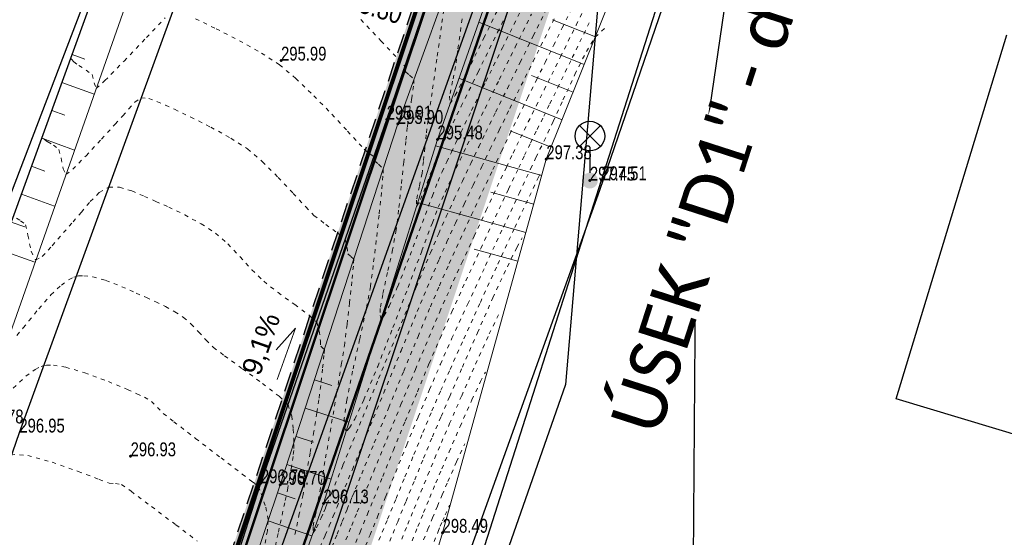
# Model space of a CAD drawing. Header units: feet. Extents: x -783217 to -782936, y -1044805 to -1043930.
# Tile 39 of 81: x -783058 to -783033, y -1044492 to -1044479. Entities that reach past the tile are written whole.
import ezdxf

# ---------------------------------------------------------------- set-up
doc = ezdxf.new("R2010")
doc.units = ezdxf.units.FT
doc.header["$MEASUREMENT"] = 0
for name, pattern in [('ACAD_ISO07W100', [3, 0, -3]), ('V1a', [1, 1, 0]), ('ČÁRKOVANÁ', [0.75, 0.5, -0.25])]:
    doc.linetypes.add(name, pattern=pattern)
for name, color, linetype, lineweight in [('_DZ vodorovné', 5, 'Continuous', 15), ('K_silniční obrubník', 1, 'Continuous', 50), ('K_záhon. obr.', 202, 'Continuous', 30), ('KAN-návrh', 16, 'KANVBRDO', 50), ('KN_hranice pozemků', 140, 'Continuous', 30), ('POPIS-VELKÉ', 1, 'Continuous', 50), ('Vrstevnice', 250, 'ACAD_ISO07W100', 15), ('Vrstva 51', 7, 'Continuous', 0), ('Z_svahování', 36, 'Continuous', 9), ('Z_VÝŠKY', 7, 'Continuous', 9), ('Z_VÝŠKY NETISK', 252, 'Continuous', 9), ('ŠRAFY', 9, 'Continuous', 9)]:
    doc.layers.add(name, color=color, linetype=linetype, lineweight=lineweight)
for name, color, linetype in [('A_výšky a sklony', 1, 'Continuous'), ('K-HRANA KOMUNIKACE', 1, 'Continuous'), ('nové sklony', 1, 'Continuous'), ('S_kabely NN', 92, 'SILVNNO'), ('S_LAMPY VO', 1, 'Continuous'), ('Z_hrany ploch', 7, 'Continuous'), ('Z_oploceni', 3, 'PLOTDRTL')]:
    doc.layers.add(name, color=color, linetype=linetype)
doc.layers.add('SRF_CHODNÍKY', color=7, linetype='Continuous', lineweight=25, true_color=0xf5f089)
doc.layers.add('šrafy zeleň', color=7, linetype='Continuous', lineweight=13, true_color=0xdaf1b1)
doc.styles.add('calibri', font='calibri.ttf')
doc.styles.add('Style-cs_Working', font='cs_Working.shx')
doc.styles.add('znacky', font='arial.ttf')
doc.linetypes.add('KANVBRDO', pattern='A,7,-6.5,[6,civil.shx,S=1,R=0,X=0,Y=0],-6.5', length=20)
doc.linetypes.add('PLOTDRTL', pattern='A,5,[95,civil.shx,S=1,R=0,X=0,Y=0],5', length=10)
doc.linetypes.add('SILVNNO', pattern='A,7,-6.5,[28,civil.shx,S=1,R=0,X=0,Y=0],-6.5', length=20)

# ---------------------------------------------------------------- blocks, each defined once
blk = doc.blocks.new('6.560')
at = {"layer": 'S_LAMPY VO', "linetype": 'Continuous'}
h = blk.add_hatch(color=256, dxfattribs=at)
edge = h.paths.add_edge_path()
edge.add_arc((0, 0), 0.4, 0, 360)
for p, q in [((-0.53, 1.72), (0.53, 2.78)), ((-0.53, 2.78), (0.53, 1.72)), ((0, 1.5), (0, 0.4))]:
    blk.add_line(p, q, dxfattribs=at)
blk.add_circle((0, 2.25), 0.75, dxfattribs=at)

msp = doc.modelspace()

# ---------------------------------------------------------------- hatches: boundary and pattern name
at = {"layer": 'SRF_CHODNÍKY', "linetype": 'Continuous', "ltscale": 0.5}
h = msp.add_hatch(color=256, dxfattribs=at)
h.dxf.hatch_style = 1
edge = h.paths.add_edge_path()
edge.add_line((-783055.126, -1044500.449), (-783053.229, -1044501.083))
edge.add_line((-783053.229, -1044501.083), (-783045.78, -1044478.778))
edge.add_arc((-782952.827, -1044509.82), 98, 159.96971, 161.53299, ccw=False)
edge.add_line((-783044.899, -1044476.253), (-783038.779, -1044459.467))
edge.add_line((-783038.779, -1044459.467), (-783040.65, -1044458.76))
edge.add_line((-783040.65, -1044458.76), (-783046.778, -1044475.568))
edge.add_arc((-782952.827, -1044509.82), 100, 159.96971, 161.53299)
edge.add_line((-783047.677, -1044478.144), (-783055.126, -1044500.449))
at = {"layer": 'ŠRAFY', "linetype": 'Continuous', "ltscale": 0.5}
h = msp.add_hatch(color=256, dxfattribs=at)
h.dxf.hatch_style = 1
h.paths.add_polyline_path([(-782996.18, -1044334.75), (-782996.48, -1044334.742), (-782997.003, -1044354.236), (-782996.703, -1044354.241)])
h.paths.add_polyline_path([(-782996.829, -1044358.903), (-782996.703, -1044354.241), (-782997.003, -1044354.236), (-782997.129, -1044358.895, -0.04141), (-782998.028, -1044367.064), (-783000.086, -1044377.632, -0.0224), (-783001.132, -1044381.958), (-783000.872, -1044382.139, 0.022906), (-782999.792, -1044377.689), (-782997.733, -1044367.122, 0.04141)])
h.paths.add_polyline_path([(-783006.239, -1044394.256, 0.066553), (-783000.872, -1044382.139), (-783001.132, -1044381.958, -0.067062), (-783006.494, -1044394.099), (-783020.973, -1044417.724), (-783020.718, -1044417.881)])
h.paths.add_polyline_path([(-783025.61, -1044425.864), (-783020.718, -1044417.881), (-783020.973, -1044417.724), (-783025.866, -1044425.707, 0.035645), (-783032.443, -1044438.385), (-783038.382, -1044452.151, 0.014429), (-783040.52, -1044457.529), (-783040.931, -1044458.654), (-783040.65, -1044458.76), (-783040.239, -1044457.632, -0.014429), (-783038.107, -1044452.27), (-783032.168, -1044438.504, -0.035645)])
h.paths.add_polyline_path([(-783047.677, -1044478.144, -0.006821), (-783046.778, -1044475.568), (-783040.65, -1044458.76), (-783040.931, -1044458.654), (-783047.06, -1044475.465, 0.006821), (-783047.962, -1044478.049), (-783055.482, -1044500.567, 0.080752), (-783055.6, -1044501.295), (-783055.6, -1044501.62), (-783055.3, -1044501.62), (-783055.3, -1044501.295, -0.080752), (-783055.197, -1044500.662)])
at = {"layer": 'šrafy zeleň', "linetype": 'Continuous', "ltscale": 0.5}
h = msp.add_hatch(color=256, dxfattribs=at)
h.dxf.hatch_style = 1
edge = h.paths.add_edge_path()
edge.add_line((-782996.847, -1044378.263), (-782994.789, -1044367.695))
edge.add_arc((-783046.811, -1044357.561), 53, 348.9765, 358.4659)
edge.add_line((-782993.83, -1044358.98), (-782993.713, -1044352.874))
edge.add_line((-782993.713, -1044352.874), (-782993.86, -1044345.26))
edge.add_line((-782993.86, -1044345.26), (-782993.9, -1044339.61))
edge.add_line((-782993.9, -1044339.61), (-782994.02, -1044336.05))
edge.add_line((-782994.02, -1044336.05), (-782993.72, -1044335.88))
edge.add_line((-782993.72, -1044335.88), (-782994.27, -1044334.19))
edge.add_line((-782994.27, -1044334.19), (-782994.35, -1044333.87))
edge.add_line((-782994.35, -1044333.87), (-782994.182, -1044340.783))
edge.add_line((-782994.182, -1044340.783), (-782994.482, -1044340.79))
edge.add_line((-782994.482, -1044340.79), (-782994.829, -1044358.957))
edge.add_arc((-783046.811, -1044357.561), 52, 348.9765, 358.4617, ccw=False)
edge.add_line((-782995.77, -1044367.504), (-782997.829, -1044378.072))
edge.add_arc((-783048.869, -1044368.129), 52, 328.4972, 348.9765, ccw=False)
edge.add_line((-783004.533, -1044395.301), (-783016.689, -1044415.136))
edge.add_line((-783016.689, -1044415.136), (-783015.838, -1044415.661))
edge.add_line((-783015.838, -1044415.661), (-783003.681, -1044395.824))
edge.add_arc((-783048.869, -1044368.129), 53, 328.4972, 348.9765)
edge = h.paths.add_edge_path()
edge.add_line((-783015.838, -1044415.661), (-783016.689, -1044415.136))
edge.add_line((-783016.689, -1044415.136), (-783023.905, -1044426.909))
edge.add_arc((-782940.349, -1044478.118), 98, 148.49725, 156.66307)
edge.add_line((-783030.331, -1044439.296), (-783036.27, -1044453.062))
edge.add_arc((-782946.287, -1044491.883), 98, 156.66307, 159.96971)
edge.add_line((-783038.36, -1044458.317), (-783039.449, -1044461.304))
edge.add_line((-783039.449, -1044461.304), (-783038.501, -1044461.625))
edge.add_line((-783038.501, -1044461.625), (-783037.42, -1044458.659))
edge.add_arc((-782946.287, -1044491.883), 97, 156.66307, 159.96971, ccw=False)
edge.add_line((-783035.352, -1044453.458), (-783029.413, -1044439.693))
edge.add_arc((-782940.349, -1044478.118), 97, 148.49725, 156.66307, ccw=False)
edge.add_line((-783023.052, -1044427.432), (-783015.838, -1044415.661))
edge = h.paths.add_edge_path()
edge.add_line((-783052.76, -1044499.679), (-783051.812, -1044499.996))
edge.add_line((-783051.812, -1044499.996), (-783044.832, -1044479.094))
edge.add_arc((-782952.827, -1044509.82), 97, 159.96971, 161.53299, ccw=False)
edge.add_line((-783043.959, -1044476.596), (-783038.501, -1044461.625))
edge.add_line((-783038.501, -1044461.625), (-783039.449, -1044461.304))
edge.add_line((-783039.449, -1044461.304), (-783044.899, -1044476.253))
edge.add_arc((-782952.827, -1044509.82), 98, 159.96971, 161.53299)
edge.add_line((-783045.78, -1044478.778), (-783052.76, -1044499.679))

# ---------------------------------------------------------------- linework, layer by layer
at = {"layer": '_DZ vodorovné', "linetype": 'V1a', "const_width": 0.1}
msp.add_lwpolyline([(-783055.387, -1044500.598), (-783047.867, -1044478.081, -0.006821), (-783046.966, -1044475.5), (-783040.427, -1044457.563, -0.014429), (-783038.29, -1044452.191), (-783032.351, -1044438.425, -0.035645), (-783025.781, -1044425.759), (-783006.409, -1044394.151, 0.089596), (-782999.988, -1044377.651), (-782997.929, -1044367.083, 0.04141), (-782997.029, -1044358.898), (-782996.38, -1044334.745)], format="xyb", dxfattribs=at)
at = {"layer": 'K-HRANA KOMUNIKACE', "linetype": 'ČÁRKOVANÁ'}
msp.add_lwpolyline([(-783055.6, -1044501.62), (-783055.6, -1044501.295, -0.080752), (-783055.482, -1044500.567), (-783047.962, -1044478.049, -0.006821), (-783047.06, -1044475.465), (-783040.52, -1044457.529, -0.014429), (-783038.382, -1044452.151), (-783032.443, -1044438.385, -0.035645), (-783025.866, -1044425.707), (-783006.494, -1044394.099, 0.089596), (-783000.086, -1044377.632), (-782998.028, -1044367.064, 0.04141), (-782997.129, -1044358.895), (-782996.48, -1044334.742)], format="xyb", dxfattribs=at)
at = {"layer": 'K_silniční obrubník', "linetype": 'Continuous', "ltscale": 0.5}
msp.add_lwpolyline([(-783055.3, -1044501.62), (-783055.3, -1044501.295, -0.080752), (-783055.197, -1044500.662), (-783047.677, -1044478.144, -0.006821), (-783046.778, -1044475.568), (-783040.239, -1044457.632, -0.014429), (-783038.107, -1044452.27), (-783032.168, -1044438.504, -0.035645), (-783025.61, -1044425.864), (-783006.239, -1044394.256, 0.089596), (-782999.792, -1044377.689), (-782997.733, -1044367.122, 0.04141), (-782996.829, -1044358.903), (-782996.18, -1044334.75)], format="xyb", dxfattribs=at)
at = {"layer": 'K_záhon. obr.'}
msp.add_lwpolyline([(-783053.225, -1044502.21), (-783053.283, -1044501.499, -0.101372), (-783053.235, -1044501.101), (-783045.78, -1044478.778, -0.006821), (-783044.899, -1044476.253), (-783038.36, -1044458.317, -0.014429), (-783036.27, -1044453.062), (-783030.331, -1044439.296, -0.035645), (-783023.905, -1044426.909), (-783004.533, -1044395.301, 0.089596), (-782997.829, -1044378.072), (-782995.77, -1044367.504, 0.04141), (-782994.829, -1044358.957), (-782994.482, -1044340.79)], format="xyb", dxfattribs=at)
at = {"layer": 'KAN-návrh', "ltscale": 0.2}
msp.add_lwpolyline([(-783053.883, -1044500.802), (-783037.561, -1044453.541), (-783026.77, -1044429.749), (-783000.935, -1044386.94), (-782995.835, -1044364.333), (-782995.477, -1044340.351)], dxfattribs=at)
at = {"layer": 'KN_hranice pozemků', "linetype": 'Continuous'}
for p, q in [((-783035.93, -1044448.72), (-783057.21, -1044508.29)), ((-783045.85, -1044450.77), (-783058.79, -1044484.59)), ((-783039.97, -1044476.21), (-783041.06, -1044483.71)), ((-783043.39, -1044477.03), (-783044.36, -1044488.31)), ((-783036, -1044488.67), (-783033.21, -1044479.48)), ((-783041.06, -1044483.71), (-783041.14, -1044493.83)), ((-783044.36, -1044488.31), (-783047.85, -1044498.27)), ((-783026.77, -1044491.44), (-783036, -1044488.67))]:
    msp.add_line(p, q, dxfattribs=at)
at = {"layer": 'nové sklony', "lineweight": 15, "ltscale": 0.1}
msp.add_lwpolyline([(-783051.641, -1044488.182), (-783051.172, -1044486.883), (-783051.663, -1044487.434)], dxfattribs=at)
at = {"layer": 'S_kabely NN', "ltscale": 0.2}
for points in [[(-783043.49, -1044483.4), (-783036.76, -1044463.83), (-783037.12, -1044458.73), (-783035.62, -1044453.2), (-783046.03, -1044449.584), (-783047.32, -1044446.84)], [(-783049.05, -1044515.82), (-783050.885, -1044503.947), (-783043.49, -1044483.4)]]:
    msp.add_lwpolyline(points, dxfattribs=at)
at = {"layer": 'Vrstevnice', "ltscale": 0.04}
for points, elevation in [([(-783049.903, -1044492.229), (-783049.757, -1044491.865), (-783049.615, -1044491.52), (-783049.457, -1044491.132), (-783049.198, -1044490.498), (-783048.872, -1044489.698), (-783048.511, -1044488.814), (-783048.146, -1044487.928), (-783047.809, -1044487.121), (-783047.533, -1044486.475), (-783047.273, -1044485.889), (-783046.977, -1044485.239), (-783046.666, -1044484.565), (-783046.36, -1044483.909), (-783046.08, -1044483.313), (-783045.846, -1044482.819), (-783045.679, -1044482.467), (-783045.494, -1044482.082), (-783045.296, -1044481.679), (-783045.093, -1044481.27), (-783044.893, -1044480.868), (-783044.703, -1044480.485), (-783044.482, -1044480.036), (-783044.085, -1044479.233), (-783043.574, -1044478.198)], 296.8), ([(-783047.403, -1044478.637), (-783047.489, -1044479.267), (-783047.606, -1044480.093), (-783047.726, -1044480.941), (-783047.825, -1044481.638), (-783047.876, -1044482.009), (-783047.911, -1044482.335), (-783047.945, -1044482.677), (-783047.98, -1044482.978), (-783048.047, -1044483.308), (-783048.12, -1044483.65), (-783048.122, -1044483.817), (-783048.019, -1044483.637), (-783047.849, -1044483.216), (-783047.681, -1044482.77), (-783047.585, -1044482.516), (-783047.502, -1044482.333), (-783047.416, -1044482.152), (-783047.291, -1044481.896), (-783046.99, -1044481.284), (-783046.565, -1044480.422), (-783046.07, -1044479.415), (-783045.555, -1044478.371)], 295.6), ([(-783046.966, -1044479.08), (-783047.077, -1044479.873), (-783047.134, -1044480.28), (-783047.206, -1044480.649), (-783047.282, -1044481.032), (-783047.274, -1044481.221), (-783047.141, -1044481.006), (-783046.839, -1044480.415), (-783046.418, -1044479.563), (-783045.931, -1044478.562)], 295.4), ([(-783050.258, -1044492.404), (-783050.125, -1044492.084), (-783049.995, -1044491.762), (-783049.871, -1044491.457), (-783049.743, -1044491.147), (-783049.504, -1044490.562), (-783049.186, -1044489.783), (-783048.821, -1044488.891), (-783048.441, -1044487.967), (-783048.08, -1044487.092), (-783047.769, -1044486.348), (-783047.542, -1044485.815), (-783047.291, -1044485.251), (-783047.015, -1044484.645), (-783046.73, -1044484.027), (-783046.45, -1044483.43), (-783046.191, -1044482.882), (-783045.969, -1044482.415), (-783045.762, -1044481.985), (-783045.543, -1044481.537), (-783045.317, -1044481.08), (-783045.09, -1044480.623), (-783044.868, -1044480.176), (-783044.656, -1044479.749), (-783044.436, -1044479.303), (-783044.103, -1044478.632)], 296.6), ([(-783057.538, -1044482.096), (-783057.518, -1044482.119), (-783057.43, -1044482.183), (-783057.292, -1044482.263), (-783057.155, -1044482.378), (-783057.092, -1044482.593), (-783057.047, -1044482.86), (-783056.976, -1044483.005), (-783056.802, -1044482.874), (-783056.467, -1044482.534), (-783056.074, -1044482.112), (-783055.729, -1044481.733), (-783055.534, -1044481.522), (-783055.388, -1044481.352), (-783055.234, -1044481.177), (-783055.072, -1044481.075), (-783054.881, -1044481.088), (-783054.665, -1044481.169), (-783054.462, -1044481.259), (-783054.233, -1044481.361), (-783053.821, -1044481.556), (-783053.317, -1044481.81), (-783052.81, -1044482.09), (-783052.389, -1044482.362), (-783052.014, -1044482.681), (-783051.614, -1044483.078), (-783051.234, -1044483.483), (-783050.918, -1044483.825), (-783050.71, -1044484.037), (-783050.413, -1044484.265), (-783050.096, -1044484.493), (-783049.918, -1044484.645), (-783049.874, -1044484.846), (-783049.857, -1044485.005), (-783049.779, -1044485.075), (-783049.704, -1044485.146), (-783049.714, -1044485.317), (-783049.753, -1044485.718), (-783049.809, -1044486.246), (-783049.873, -1044486.797), (-783049.933, -1044487.266), (-783050.011, -1044487.772), (-783050.138, -1044488.536), (-783050.287, -1044489.413), (-783050.432, -1044490.255), (-783050.546, -1044490.917), (-783050.604, -1044491.252), (-783050.666, -1044491.565), (-783050.731, -1044491.89), (-783050.733, -1044492.049), (-783050.643, -1044491.926), (-783050.526, -1044491.674), (-783050.458, -1044491.518), (-783050.419, -1044491.425), (-783050.381, -1044491.332), (-783050.268, -1044491.056), (-783049.976, -1044490.345), (-783049.561, -1044489.334), (-783049.077, -1044488.158), (-783048.58, -1044486.951), (-783048.124, -1044485.848), (-783047.766, -1044484.984), (-783047.559, -1044484.495), (-783047.37, -1044484.07), (-783047.166, -1044483.624), (-783046.957, -1044483.173), (-783046.748, -1044482.73), (-783046.548, -1044482.309), (-783046.369, -1044481.939), (-783046.121, -1044481.434), (-783045.825, -1044480.833), (-783045.501, -1044480.177), (-783045.169, -1044479.506), (-783044.85, -1044478.859)], 296.2), ([(-783056.839, -1044480.074), (-783056.831, -1044480.091), (-783056.776, -1044480.158), (-783056.652, -1044480.254), (-783056.466, -1044480.37), (-783056.314, -1044480.483), (-783056.261, -1044480.689), (-783056.213, -1044480.838), (-783055.99, -1044480.636), (-783055.506, -1044480.142), (-783054.941, -1044479.55), (-783054.47, -1044479.053)], 296), ([(-783053.7, -1044479.074), (-783053.178, -1044479.329), (-783052.594, -1044479.629), (-783052.033, -1044479.942), (-783051.58, -1044480.236), (-783051.17, -1044480.58), (-783050.712, -1044481.019), (-783050.258, -1044481.486), (-783049.861, -1044481.912), (-783049.571, -1044482.229), (-783049.441, -1044482.37), (-783049.295, -1044482.483), (-783049.195, -1044482.559), (-783049.186, -1044482.614), (-783049.176, -1044482.67), (-783049.076, -1044482.748), (-783048.961, -1044482.869), (-783048.967, -1044483.048), (-783049.005, -1044483.464), (-783049.065, -1044484.033), (-783049.137, -1044484.674), (-783049.213, -1044485.303), (-783049.282, -1044485.837), (-783049.39, -1044486.42), (-783049.555, -1044487.171), (-783049.733, -1044487.971), (-783049.879, -1044488.7), (-783049.943, -1044489.153), (-783049.944, -1044489.377), (-783049.917, -1044489.456), (-783049.894, -1044489.472), (-783049.872, -1044489.468), (-783049.81, -1044489.404), (-783049.68, -1044489.182), (-783049.451, -1044488.692), (-783049.1, -1044487.852), (-783048.714, -1044486.867), (-783048.33, -1044485.856), (-783047.986, -1044484.936), (-783047.719, -1044484.223), (-783047.568, -1044483.835), (-783047.395, -1044483.449), (-783047.209, -1044483.043), (-783047.019, -1044482.64), (-783046.837, -1044482.257), (-783046.669, -1044481.911), (-783046.388, -1044481.337), (-783046.028, -1044480.607), (-783045.626, -1044479.791), (-783045.216, -1044478.961)], 296), ([(-783050.556, -1044492.414), (-783050.425, -1044492.111), (-783050.323, -1044491.878), (-783050.222, -1044491.631), (-783050.126, -1044491.395), (-783050.004, -1044491.098), (-783049.738, -1044490.449), (-783049.371, -1044489.553), (-783048.947, -1044488.52), (-783048.509, -1044487.456), (-783048.101, -1044486.468), (-783047.767, -1044485.666), (-783047.55, -1044485.155), (-783047.35, -1044484.704), (-783047.137, -1044484.233), (-783046.915, -1044483.754), (-783046.691, -1044483.275), (-783046.471, -1044482.808), (-783046.258, -1044482.362), (-783046.029, -1044481.887), (-783045.762, -1044481.341), (-783045.472, -1044480.754), (-783045.173, -1044480.152), (-783044.881, -1044479.562), (-783044.609, -1044479.012)], 296.4), ([(-783049.734, -1044492.503), (-783049.544, -1044492.031), (-783049.36, -1044491.583), (-783049.196, -1044491.182), (-783048.971, -1044490.626), (-783048.701, -1044489.962), (-783048.405, -1044489.234), (-783048.098, -1044488.49), (-783047.799, -1044487.775), (-783047.524, -1044487.134), (-783047.228, -1044486.469), (-783046.873, -1044485.692), (-783046.494, -1044484.871), (-783046.123, -1044484.075), (-783045.793, -1044483.373), (-783045.538, -1044482.832), (-783045.39, -1044482.52), (-783045.236, -1044482.203), (-783045.072, -1044481.87), (-783044.907, -1044481.537), (-783044.751, -1044481.221), (-783044.554, -1044480.818), (-783044.184, -1044480.056), (-783043.711, -1044479.084)], 297), ([(-783049.523, -1044479.093), (-783049.009, -1044479.637), (-783048.588, -1044480.084), (-783048.412, -1044480.275), (-783048.402, -1044480.347), (-783048.393, -1044480.419), (-783048.294, -1044480.498), (-783048.184, -1044480.612), (-783048.194, -1044480.775), (-783048.242, -1044481.1), (-783048.303, -1044481.484), (-783048.352, -1044481.823), (-783048.39, -1044482.169), (-783048.443, -1044482.694), (-783048.505, -1044483.304), (-783048.57, -1044483.907), (-783048.631, -1044484.407), (-783048.723, -1044484.904), (-783048.852, -1044485.483), (-783048.972, -1044486.038), (-783049.033, -1044486.392), (-783049.041, -1044486.569), (-783049.024, -1044486.632), (-783049.008, -1044486.644), (-783048.989, -1044486.638), (-783048.932, -1044486.567), (-783048.81, -1044486.33), (-783048.595, -1044485.833), (-783048.282, -1044485.042), (-783047.971, -1044484.221), (-783047.717, -1044483.542), (-783047.576, -1044483.176), (-783047.47, -1044482.938), (-783047.355, -1044482.688), (-783047.239, -1044482.44), (-783047.127, -1044482.204), (-783046.994, -1044481.932), (-783046.728, -1044481.391), (-783046.368, -1044480.658), (-783045.95, -1044479.81), (-783045.513, -1044478.924)], 295.8), ([(-783049.486, -1044492.582), (-783049.293, -1044492.102), (-783049.105, -1044491.646), (-783048.896, -1044491.136), (-783048.645, -1044490.518), (-783048.367, -1044489.833), (-783048.077, -1044489.124), (-783047.788, -1044488.43), (-783047.516, -1044487.794), (-783047.223, -1044487.142), (-783046.826, -1044486.274), (-783046.376, -1044485.302), (-783045.926, -1044484.335), (-783045.529, -1044483.484), (-783045.236, -1044482.86), (-783045.101, -1044482.573), (-783045.002, -1044482.37), (-783044.898, -1044482.159), (-783044.798, -1044481.957), (-783044.665, -1044481.665), (-783044.419, -1044481.121), (-783044.12, -1044480.482), (-783043.829, -1044479.903), (-783043.605, -1044479.539), (-783043.317, -1044479.262)], 297.2), ([(-783049.067, -1044492.237), (-783048.85, -1044491.708), (-783048.635, -1044491.186), (-783048.413, -1044490.638), (-783048.186, -1044490.078), (-783047.957, -1044489.519), (-783047.73, -1044488.973), (-783047.507, -1044488.454), (-783047.272, -1044487.925), (-783046.924, -1044487.154), (-783046.507, -1044486.236), (-783046.063, -1044485.266), (-783045.636, -1044484.341), (-783045.269, -1044483.557), (-783045.047, -1044483.094), (-783044.992, -1044482.985)], 297.4), ([(-783058.227, -1044484.111), (-783058.119, -1044484.176), (-783057.997, -1044484.273), (-783057.934, -1044484.54), (-783057.855, -1044484.944), (-783057.739, -1044485.172), (-783057.571, -1044485.074), (-783057.318, -1044484.803), (-783057.039, -1044484.474), (-783056.795, -1044484.201), (-783056.583, -1044483.959), (-783056.361, -1044483.69), (-783056.131, -1044483.458), (-783055.893, -1044483.327), (-783055.62, -1044483.329), (-783055.31, -1044483.422), (-783054.993, -1044483.558), (-783054.703, -1044483.687), (-783054.377, -1044483.83), (-783053.975, -1044484.025), (-783053.561, -1044484.251), (-783053.197, -1044484.487), (-783052.884, -1044484.76), (-783052.577, -1044485.083), (-783052.275, -1044485.412), (-783051.978, -1044485.703), (-783051.616, -1044485.988), (-783051.196, -1044486.29), (-783050.833, -1044486.555), (-783050.641, -1044486.732), (-783050.575, -1044486.954), (-783050.548, -1044487.21), (-783050.538, -1044487.339), (-783050.492, -1044487.381), (-783050.446, -1044487.424), (-783050.458, -1044487.572), (-783050.493, -1044487.917), (-783050.539, -1044488.333), (-783050.584, -1044488.696), (-783050.635, -1044489.024), (-783050.714, -1044489.493), (-783050.807, -1044490.038), (-783050.903, -1044490.591), (-783050.986, -1044491.087), (-783051.079, -1044491.569), (-783051.212, -1044492.2)], 296.4), ([(-783048.796, -1044492.264), (-783048.595, -1044491.771), (-783048.384, -1044491.256), (-783048.164, -1044490.715), (-783047.94, -1044490.165), (-783047.717, -1044489.625), (-783047.498, -1044489.114), (-783047.28, -1044488.608), (-783046.96, -1044487.867), (-783046.581, -1044487), (-783046.189, -1044486.119), (-783045.825, -1044485.333), (-783045.585, -1044484.847), (-783045.448, -1044484.603)], 297.6), ([(-783058.213, -1044487.067), (-783058.055, -1044486.879), (-783057.908, -1044486.701), (-783057.661, -1044486.394), (-783057.353, -1044486.047), (-783057.09, -1044485.798), (-783056.896, -1044485.658), (-783056.772, -1044485.597), (-783056.714, -1044485.579), (-783056.653, -1044485.568), (-783056.52, -1044485.563), (-783056.296, -1044485.592), (-783055.97, -1044485.681), (-783055.559, -1044485.838), (-783055.198, -1044485.999), (-783054.943, -1044486.114), (-783054.706, -1044486.218), (-783054.459, -1044486.338), (-783054.22, -1044486.471), (-783054.006, -1044486.613), (-783053.812, -1044486.782), (-783053.622, -1044486.982), (-783053.434, -1044487.186), (-783053.247, -1044487.37), (-783052.967, -1044487.584), (-783052.513, -1044487.912), (-783052.01, -1044488.279), (-783051.585, -1044488.606), (-783051.363, -1044488.818), (-783051.271, -1044489.104), (-783051.232, -1044489.437), (-783051.219, -1044489.673), (-783051.216, -1044489.821), (-783051.222, -1044489.977), (-783051.235, -1044490.125), (-783051.267, -1044490.339), (-783051.319, -1044490.637), (-783051.369, -1044490.922), (-783051.447, -1044491.291), (-783051.617, -1044492.072), (-783051.832, -1044493.097)], 296.6), ([(-783048.493, -1044492.21), (-783048.34, -1044491.834), (-783048.176, -1044491.435), (-783048.006, -1044491.015), (-783047.832, -1044490.589), (-783047.659, -1044490.17), (-783047.49, -1044489.774), (-783047.283, -1044489.296), (-783046.978, -1044488.59), (-783046.626, -1044487.79), (-783046.282, -1044487.032), (-783046.048, -1044486.548)], 297.8), ([(-783058.305, -1044488.403), (-783057.984, -1044488.099), (-783057.749, -1044487.926), (-783057.603, -1044487.853), (-783057.534, -1044487.831), (-783057.462, -1044487.819), (-783057.291, -1044487.82), (-783056.978, -1044487.872), (-783056.501, -1044488.009), (-783055.903, -1044488.232), (-783055.421, -1044488.436), (-783055.184, -1044488.542), (-783054.993, -1044488.63), (-783054.814, -1044488.738), (-783054.663, -1044488.884), (-783054.515, -1044489.037), (-783054.249, -1044489.246), (-783053.698, -1044489.67), (-783053.057, -1044490.161), (-783052.521, -1044490.571), (-783052.285, -1044490.751), (-783052.195, -1044490.813), (-783052.112, -1044490.88), (-783052.04, -1044491.058), (-783051.928, -1044491.404), (-783051.863, -1044491.74), (-783051.887, -1044492.001), (-783051.962, -1044492.413)], 296.8), ([(-783048.23, -1044492.251), (-783048.085, -1044491.896), (-783047.939, -1044491.54), (-783047.786, -1044491.164), (-783047.632, -1044490.788), (-783047.481, -1044490.433), (-783047.296, -1044490.004), (-783047.019, -1044489.368), (-783046.718, -1044488.692), (-783046.503, -1044488.234), (-783046.379, -1044487.996)], 298), ([(-783047.942, -1044492.231), (-783047.83, -1044491.959), (-783047.714, -1044491.674), (-783047.592, -1044491.377), (-783047.473, -1044491.093), (-783047.325, -1044490.753), (-783047.109, -1044490.259), (-783046.901, -1044489.806)], 298.2), ([(-783058.365, -1044490.064), (-783057.94, -1044490.098), (-783057.32, -1044490.271), (-783056.665, -1044490.501), (-783056.133, -1044490.704), (-783055.885, -1044490.797), (-783055.725, -1044490.81), (-783055.57, -1044490.834), (-783055.327, -1044491.004), (-783054.812, -1044491.388), (-783054.198, -1044491.85), (-783053.656, -1044492.259)], 297), ([(-783047.676, -1044492.269), (-783047.575, -1044492.022), (-783047.52, -1044491.887), (-783047.464, -1044491.753), (-783047.396, -1044491.601), (-783047.3, -1044491.393), (-783047.283, -1044491.357)], 298.4)]:
    msp.add_lwpolyline(points, dxfattribs=dict(at, elevation=elevation))
at = {"layer": 'Vrstva 51', "color": 7, "linetype": 'Continuous', "lineweight": 53}
for p in [(-783051.54, -1044480.13), (-783048.87, -1044481.62), (-783048.59, -1044481.73), (-783047.59, -1044482.12), (-783044.84, -1044482.62), (-783043.74, -1044483.16), (-783043.45, -1044483.15), (-783055.34, -1044490.12), (-783052.05, -1044490.8), (-783051.56, -1044490.84), (-783050.47, -1044491.31), (-783047.46, -1044492.05)]:
    msp.add_point(p, dxfattribs=at)
at = {"layer": 'Z_hrany ploch', "linetype": 'Continuous', "flags": 128}
for points in [[(-783069.78, -1044522.09), (-783069.11, -1044520.14), (-783068.17, -1044518.92), (-783065.34, -1044510.99), (-783060.63, -1044496.7), (-783058.15, -1044489.52), (-783054.21, -1044478.71), (-783051.52, -1044470.63), (-783047.77, -1044460.48), (-783044.92, -1044452.74), (-783039.54, -1044439), (-783035.01, -1044428.77), (-783027.11, -1044414.92), (-783026.57, -1044413.22), (-783027, -1044410.05), (-783021.92, -1044402.05), (-783014.87, -1044390.97)], [(-783048.76, -1044507.7), (-783050.09, -1044507.61), (-783051.69, -1044507.09), (-783053.31, -1044506.03), (-783054.3, -1044504.74), (-783054.93, -1044503.43), (-783055.3, -1044501.62), (-783055.3, -1044500.97), (-783055.16, -1044500.46), (-783052.05, -1044490.8), (-783048.87, -1044481.62), (-783045.62, -1044472.08), (-783042.06, -1044463), (-783039.25, -1044454.92), (-783033.64, -1044441.34), (-783029.34, -1044431.95), (-783014.24, -1044406.98), (-783007.62, -1044396.51), (-783004.57, -1044390.97)]]:
    msp.add_lwpolyline(points, dxfattribs=at)
at = {"layer": 'Z_oploceni', "ltscale": 0.5, "flags": 128}
for points in [[(-783069.85, -1044516.02), (-783067.85, -1044510.32), (-783062.57, -1044495.64), (-783060.1, -1044489.01), (-783055.98, -1044477.67), (-783053.57, -1044471), (-783049.53, -1044459.53), (-783046.92, -1044451.85), (-783048.52, -1044451.58)], [(-783047.74, -1044505.46), (-783049.69, -1044502.72), (-783046.45, -1044492.56), (-783043.45, -1044483.15), (-783040.53, -1044474.03), (-783037.59, -1044464.97), (-783036.04, -1044466.09)]]:
    msp.add_lwpolyline(points, dxfattribs=at)
at = {"layer": 'Z_svahování', "linetype": 'Continuous', "flags": 128}
for points in [[(-783054.83, -1044500.56), (-783051.56, -1044490.84), (-783048.59, -1044481.73), (-783045.14, -1044472.23), (-783041.91, -1044463.2), (-783038.89, -1044455.14), (-783033.42, -1044441.34), (-783028.97, -1044432.22), (-783020.57, -1044417.59), (-783013.86, -1044407.19), (-783007.35, -1044396.6), (-783004.02, -1044391.13), (-783000.52, -1044383.16), (-782997.5, -1044370.71), (-782996.52, -1044370.41), (-782995.26, -1044370.6), (-782993.39, -1044370.52)], [(-783053.85, -1044500.81), (-783050.47, -1044491.31), (-783047.59, -1044482.12), (-783044.19, -1044472.46), (-783040.94, -1044463.68), (-783038.06, -1044455.36), (-783032.08, -1044441.72), (-783027.98, -1044432.65), (-783019.47, -1044418.18), (-783013.34, -1044407.57), (-783006.59, -1044397), (-783003.41, -1044391.44), (-782999.59, -1044383.56), (-782996.82, -1044370.75)], [(-783069.24, -1044517.86), (-783066.73, -1044510.8), (-783061.52, -1044496.11), (-783059.19, -1044489.29), (-783055.22, -1044478.02), (-783052.49, -1044470.63), (-783048.78, -1044460.04), (-783046.25, -1044452.21), (-783041.04, -1044438.32), (-783036.1, -1044427.98), (-783028.36, -1044414.94), (-783027.63, -1044412.82), (-783027.52, -1044409.5), (-783029.39, -1044407.82)], [(-783049.69, -1044502.72), (-783049.96, -1044500.42), (-783047.46, -1044492.05), (-783044.84, -1044482.62), (-783041.34, -1044473.89), (-783038.01, -1044464.73), (-783034.6, -1044455.99), (-783028.85, -1044442.8), (-783022.27, -1044431.88), (-783017.38, -1044420.1), (-783016.39, -1044423.29)], [(-783043.602, -1044479.533), (-783044.681, -1044479.101)], [(-783043.882, -1044480.229), (-783046.548, -1044479.16)], [(-783056.819, -1044479.978), (-783056.496, -1044480.095)], [(-783044.44, -1044481.622), (-783047.047, -1044480.576)], [(-783044.161, -1044480.925), (-783045.215, -1044480.503)], [(-783057.075, -1044480.683), (-783056.262, -1044480.978)], [(-783057.331, -1044481.388), (-783057.003, -1044481.507)], [(-783044.719, -1044482.318), (-783045.75, -1044481.904)], [(-783057.587, -1044482.093), (-783056.76, -1044482.393)], [(-783044.954, -1044483.029), (-783047.641, -1044482.282)], [(-783057.843, -1044482.798), (-783057.51, -1044482.919)], [(-783058.099, -1044483.503), (-783057.259, -1044483.808)], [(-783045.154, -1044483.752), (-783046.239, -1044483.45)], [(-783045.355, -1044484.474), (-783048.09, -1044483.714)], [(-783058.355, -1044484.208), (-783058.016, -1044484.331)], [(-783058.611, -1044484.913), (-783057.757, -1044485.223)], [(-783045.556, -1044485.197), (-783046.659, -1044484.89)], [(-783050.696, -1044488.191), (-783050.259, -1044488.333)], [(-783050.929, -1044488.904), (-783049.828, -1044489.262)], [(-783051.161, -1044489.617), (-783050.718, -1044489.761)], [(-783051.394, -1044490.33), (-783050.277, -1044490.694)], [(-783051.628, -1044491.042), (-783051.18, -1044491.193)], [(-783051.867, -1044491.753), (-783050.76, -1044492.125)]]:
    msp.add_lwpolyline(points, dxfattribs=at)

# ---------------------------------------------------------------- block references
at = {"layer": 'S_LAMPY VO', "linetype": 'Continuous', "xscale": 0.5, "yscale": 0.5, "zscale": 0.5}
msp.add_blockref('6.560', (-783043.74, -1044483.16), dxfattribs=at)

# ---------------------------------------------------------------- texts
at = {"layer": 'A_výšky a sklony', "style": 'znacky', "width": 0.8}
msp.add_text('5.80', height=0.5, rotation=343.1808, dxfattribs=at).set_placement((-783049.606, -1044478.903))
at = {"layer": 'nové sklony', "style": 'znacky'}
msp.add_text('9,1%%%', height=0.5, rotation=70.6419, dxfattribs=at).set_placement((-783052.079, -1044488.115))
at = {"layer": 'Z_VÝŠKY', "linetype": 'Continuous', "style": 'Style-cs_Working', "width": 0.8}
for s, p in [('295.99', (-783051.54, -1044480.13)), ('295.91', (-783048.87, -1044481.62)), ('295.48', (-783047.59, -1044482.12)), ('297.38', (-783044.84, -1044482.62)), ('297.51', (-783043.45, -1044483.15)), ('296.95', (-783058.15, -1044489.52)), ('296.93', (-783055.34, -1044490.12)), ('296.79', (-783052.05, -1044490.8)), ('296.13', (-783050.47, -1044491.31)), ('298.49', (-783047.46, -1044492.05))]:
    msp.add_text(s, height=0.35, dxfattribs=at).set_placement(p)
at = {"layer": 'Z_VÝŠKY NETISK', "linetype": 'Continuous', "style": 'Style-cs_Working', "width": 0.8}
for s, p in [('295.90', (-783048.59, -1044481.73)), ('297.45', (-783043.74, -1044483.16)), ('296.78', (-783059.19, -1044489.29)), ('296.70', (-783051.56, -1044490.84))]:
    msp.add_text(s, height=0.35, dxfattribs=at).set_placement(p)

# ---------------------------------------------------------------- next in the draw order: texts
at = {"layer": 'POPIS-VELKÉ', "linetype": 'ByBlock', "insert": (-783043.247, -1044489.251), "char_height": 1.3, "attachment_point": 1, "rotation": 72.1139, "style": 'calibri', "bg_fill": 3, "box_fill_scale": 1, "bg_fill_color": 256, "bg_fill_transparency": 0}
msp.add_mtext_dynamic_manual_height_columns('ÚSEK "D1" - dl. 181m', width=17.64699, gutter_width=1, heights=[0], dxfattribs=at)

doc.saveas('drawing.dxf')
